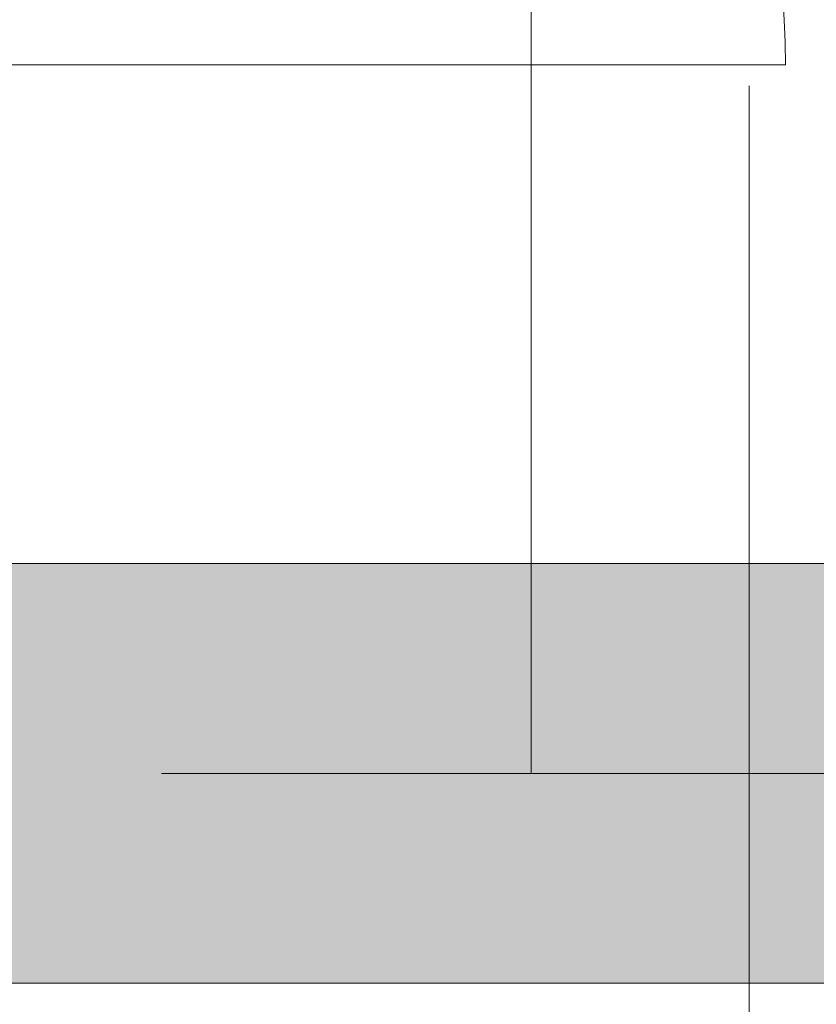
# Model space of a CAD drawing. Header units: centimetres. Extents: x -2424 to 2319, y 5 to 3760.
# Tile 89 of 117: x 544 to 591, y 2830 to 2888. Entities that reach past the tile are written whole.
import ezdxf

# ---------------------------------------------------------------- set-up
doc = ezdxf.new("R2010")
doc.units = ezdxf.units.CM
doc.linetypes.add('Dash', pattern=[60, 30, -30])
doc.linetypes.add('Oś', pattern=[222.25, 127, -31.75, 31.75, -31.75])
for name, color, linetype, lineweight in [('A-DOOR', 31, 'Continuous', 13), ('A-DOOR-HDLN', 31, 'Continuous', 13), ('A-WALL', 113, 'Continuous', 13), ('S-GRID', 1, 'Continuous', 13)]:
    doc.layers.add(name, color=color, linetype=linetype, lineweight=lineweight)
doc.layers.add('A-WALL-PATT', color=111, linetype='Continuous', lineweight=13, plot=False)

msp = doc.modelspace()

# ---------------------------------------------------------------- linework, layer by layer
at = {"layer": 'A-DOOR', "color": 251, "lineweight": 9}
msp.add_line((589.527, 2885.526), (537.377, 2885.526), dxfattribs=at)
at = {"layer": 'A-DOOR-HDLN', "color": 251, "linetype": 'Dash', "lineweight": 9}
msp.add_arc((537.377, 2885.526), 52.15, 0, 90, dxfattribs=at)
at = {"layer": 'A-WALL', "color": 251, "lineweight": 9}
for p, q in [((718.377, 2855.826), (498.377, 2855.826)), ((498.377, 2830.826), (718.377, 2830.826))]:
    msp.add_line(p, q, dxfattribs=at)
at = {"layer": 'A-WALL-PATT', "color": 251, "linetype": 'Continuous', "lineweight": 9, "extrusion": (0, 0, -1)}
for points in [[(-498.377, 2830.826), (-718.377, 2855.826), (-498.377, 2855.826)], [(-718.377, 2855.826), (-498.377, 2830.826), (-584.548, 2830.826)], [(-718.377, 2855.826), (-584.548, 2830.826), (-718.377, 2830.826)]]:
    msp.add_solid(points, dxfattribs=at)
at = {"layer": 'S-GRID', "color": 251, "linetype": 'Oś', "lineweight": 9}
for p, q in [((574.377, 3600.333), (574.377, 2843.326)), ((587.377, 2884.269), (587.377, 27.126)), ((-1225.623, 2843.326), (1859.407, 2843.326))]:
    msp.add_line(p, q, dxfattribs=at)

doc.saveas('drawing.dxf')
